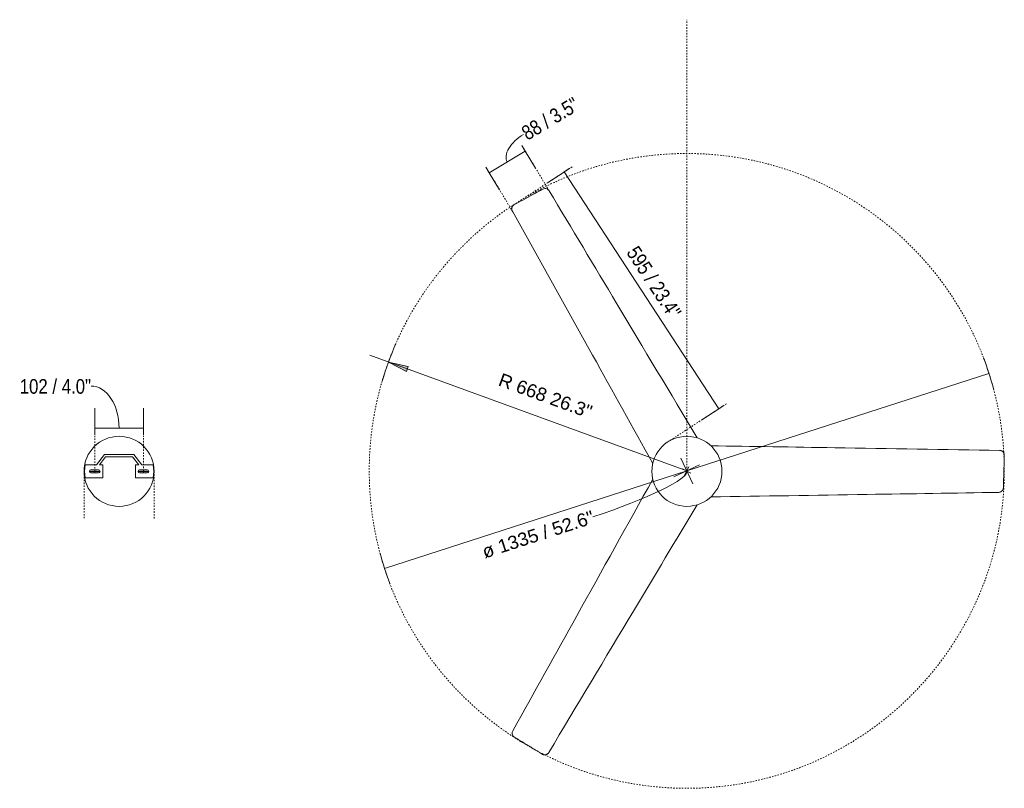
# Model space of a CAD drawing. Header units: millimetres. Extents: x 5694 to 11091, y -2962 to 7544.
# Tile 3 of 3: x 9022 to 11091, y 5927 to 7544. Entities that reach past the tile are written whole.
import ezdxf

# ---------------------------------------------------------------- set-up
doc = ezdxf.new("R2010")
doc.units = ezdxf.units.MM
doc.linetypes.add('Dash', pattern=[6, 3, -3])
doc.layers.add('A-ANNO-DIMS', color=7, linetype='Dash', lineweight=9, true_color=0xd2d2d2)
for name, color, linetype, lineweight in [('A-ANNO-DIMS-14', 7, 'Continuous', 9), ('A-DETL-GENF', 7, 'Continuous', 9), ('E-LITE-EQPM', 7, 'Continuous', 20)]:
    doc.layers.add(name, color=color, linetype=linetype, lineweight=lineweight)
doc.styles.add('Arial', font='arial.ttf', dxfattribs={"height": 28})
doc.styles.add('Arial Narrow', font='ARIALN.TTF', dxfattribs={"height": 30.8})
doc.dimstyles.new('Diameter_-_3mm_Arial', dxfattribs={"dimscale": 304.8, "dimtxt": 28.567263, "dimasz": 0, "dimexe": 0.110236, "dimexo": 0, "dimgap": 0.068898, "dimtad": 1, "dimjust": 3, "dimdec": 0, "dimzin": 0, "dimdsep": 46, "dimtxsty": 'Arial', "dimblk1": 'NONE', "dimblk2": 'NONE', "dimsah": 1, "dimcen": 0.09, "dimadec": 0, "dimazin": 0, "dimtfac": 1, "dimtdec": 4, "dimtix": 1, "dimtmove": 0, "dimatfit": 2, "dimfxl": 1, "dimtvp": 1, "dimtolj": 1, "dimtzin": 0, "dimarcsym": 2})
doc.dimstyles.new('FARO_-_2_2mm_Arial_Narrow_mm_Inch_Right', dxfattribs={"dimscale": 304.8, "dimtxt": 31.521674, "dimasz": 0, "dimexe": 0.137795, "dimexo": 0.0625, "dimgap": 0.022966, "dimtad": 1, "dimdec": 0, "dimzin": 0, "dimdsep": 46, "dimtxsty": 'Arial Narrow', "dimblk1": 'NONE', "dimblk2": 'NONE', "dimsah": 1, "dimcen": 0.09, "dimadec": 0, "dimazin": 0, "dimtfac": 1, "dimtdec": 4, "dimtix": 1, "dimtmove": 1, "dimatfit": 3, "dimfxl": 0.045932, "dimfxlon": 1, "dimtvp": 1, "dimtolj": 1, "dimtzin": 0, "dimarcsym": 2})
doc.dimstyles.new('FARO_-_2_2mm_Arial_Narrow_mm_Inch_Right_1', dxfattribs={"dimscale": 304.8, "dimtxt": 31.521674, "dimasz": 0, "dimexe": 0.137795, "dimexo": 0.0625, "dimgap": 0.022966, "dimtad": 1, "dimdec": 0, "dimzin": 0, "dimdsep": 46, "dimtxsty": 'Arial Narrow', "dimblk1": 'NONE', "dimblk2": 'NONE', "dimsah": 1, "dimcen": 0.09, "dimadec": 0, "dimazin": 0, "dimtfac": 1, "dimtdec": 4, "dimtix": 1, "dimtmove": 0, "dimatfit": 3, "dimfxl": 0.045932, "dimfxlon": 1, "dimtvp": 1, "dimtolj": 1, "dimtzin": 0, "dimarcsym": 2})
doc.dimstyles.new('Radial_-_3mm_Arial', dxfattribs={"dimscale": 304.8, "dimtxt": 28.567263, "dimasz": 0.137795, "dimexe": 0.137795, "dimexo": 0, "dimgap": 0.080381, "dimtad": 1, "dimjust": 3, "dimdec": 0, "dimzin": 0, "dimdsep": 46, "dimtxsty": 'Arial', "dimsah": 1, "dimcen": 0.09, "dimdle": 0.137795, "dimadec": 0, "dimazin": 0, "dimtfac": 1, "dimtdec": 4, "dimtix": 1, "dimtmove": 0, "dimatfit": 2, "dimfxl": 1, "dimtvp": 1, "dimtfill": 1, "dimtolj": 1, "dimtzin": 0, "dimarcsym": 2})

# ---------------------------------------------------------------- blocks, each defined once
blk = doc.blocks.new('34100 - 34100 MILOS Black ceiling fan-569089-Planta_PDF')
at = {"layer": 'E-LITE-EQPM'}
for points in [[(-593.5, 302.8), (-589.7, 309.9), (-582.1, 323.8), (-571.1, 344), (-564.2, 356.8), (-560.9, 362.9)], [(559, 362.6), (563.2, 355.7), (571.4, 342.3), (583.5, 322.6), (591.1, 310.3), (594.7, 304.3)], [(34.5, -665.4), (26.5, -665.6), (10.7, -666), (-12.4, -666.6), (-26.8, -667), (-33.9, -667.2)]]:
    blk.add_open_spline(points, degree=3, dxfattribs=at)
for points, knots in [([(-560.9, 362.9), (-560.5, 363.6), (-559.7, 364.7), (-558.4, 366), (-557.2, 366.8), (-556.3, 367.3), (-555.4, 367.6), (-554.7, 367.8), (-554.1, 368), (-553.6, 368.1), (-552.8, 368.2), (-551.9, 368.2), (-550.7, 368.1), (-549.1, 367.8), (-547.9, 367.3), (-547.2, 366.9)], [-1, -1, -1, -1, -0.857143, -0.714286, -0.642857, -0.571429, -0.5, -0.464286, -0.428571, -0.392857, -0.357143, -0.285714, -0.214286, -0.142857, 0, 0, 0, 0]), ([(-547.2, 366.9), (-446.2, 310.7), (-269.3, 212.3), (-92.4, 113.9), (-16.5, 71.7)], [-1, -1, -1, -1, -0.4444444, -0.0269721, -0.0269721, -0.0269721, -0.0269721]), ([(16.5, 71.7), (112.3, 125), (288.7, 223.1), (465, 321.3), (545.6, 366.1)], [-0.9728616, -0.9728616, -0.9728616, -0.9728616, -0.4444444, 0, 0, 0, 0]), ([(545.6, 366.1), (546.5, 366.6), (548.6, 367.4), (552.3, 367.4), (556.2, 366), (558.2, 363.8), (559, 362.6)], [-1, -1, -1, -1, -0.785714, -0.571429, -0.285714, 0, 0, 0, 0]), ([(-589.8, 289.5), (-590.8, 290), (-592.5, 291.4), (-594.4, 294.6), (-595, 298.7), (-594.2, 301.5), (-593.5, 302.8)], [-1, -1, -1, -1, -0.785714, -0.571429, -0.285714, 0, 0, 0, 0]), ([(591.4, 290.5), (492.2, 231.1), (318.5, 127.1), (144.9, 23.1), (70.4, -21.5)], [-1, -1, -1, -1, -0.4444444, -0.0269721, -0.0269721, -0.0269721, -0.0269721]), ([(594.7, 304.3), (595.1, 303.7), (595.7, 302.4), (596.1, 300.6), (596.2, 299.2), (596.2, 298.1), (596.1, 297.2), (595.9, 296.5), (595.7, 295.9), (595.5, 295.4), (595.2, 294.7), (594.8, 293.8), (594.1, 292.8), (593, 291.6), (592.1, 290.9), (591.4, 290.5)], [-1, -1, -1, -1, -0.857143, -0.714286, -0.642857, -0.571429, -0.5, -0.464286, -0.428571, -0.392857, -0.357143, -0.285714, -0.214286, -0.142857, 0, 0, 0, 0]), ([(-70.3, -21.5), (-164.4, 34.8), (-337.6, 138.4), (-510.7, 242.1), (-589.8, 289.5)], [-0.9728616, -0.9728616, -0.9728616, -0.9728616, -0.4444444, 0, 0, 0, 0]), ([(-44.1, -657.4), (-46, -541.8), (-49.2, -339.4), (-52.4, -137), (-53.8, -50.2)], [-1, -1, -1, -1, -0.4444444, -0.0269721, -0.0269721, -0.0269721, -0.0269721]), ([(53.8, -50.1), (52.1, -159.8), (48.9, -361.6), (45.7, -563.4), (44.2, -655.5)], [-0.9728616, -0.9728616, -0.9728616, -0.9728616, -0.4444444, 0, 0, 0, 0]), ([(-33.9, -667.2), (-34.6, -667.2), (-36, -667.1), (-37.7, -666.6), (-39, -666), (-39.9, -665.4), (-40.7, -664.8), (-41.2, -664.3), (-41.6, -663.9), (-42, -663.5), (-42.4, -662.8), (-42.9, -662), (-43.4, -660.9), (-44, -659.4), (-44.1, -658.2), (-44.1, -657.4)], [-1, -1, -1, -1, -0.857143, -0.714286, -0.642857, -0.571429, -0.5, -0.464286, -0.428571, -0.392857, -0.357143, -0.285714, -0.214286, -0.142857, 0, 0, 0, 0]), ([(44.2, -655.5), (44.2, -656.6), (43.8, -658.8), (42, -662), (38.8, -664.6), (36, -665.3), (34.5, -665.4)], [-1, -1, -1, -1, -0.785714, -0.571429, -0.285714, 0, 0, 0, 0])]:
    blk.add_open_spline(points, degree=3, knots=knots, dxfattribs=at)
blk = doc.blocks.new('DIMBLOCK9-Planta_PDF Fixing Holes')
at = {"layer": 'A-ANNO-DIMS-14', "color": 251, "true_color": 0x5b5b5b, "transparency": 16777216}
for p, q in [((9179.4, 6671.1), (9179.4, 6727.1)), ((9281.7, 6671.1), (9281.7, 6727.1)), ((9179.4, 6685.1), (9281.7, 6685.1)), ((9179.4, 6685.1), (9179.4, 6671.1)), ((9281.7, 6685.1), (9281.7, 6671.1))]:
    blk.add_line(p, q, dxfattribs=at)
blk.add_ellipse((9171.7, 6685.1), major_axis=(0, 88.3), ratio=0.666907, start_param=4.712389, end_param=6.283185, dxfattribs=at)
at = {"layer": 'A-ANNO-DIMS-14', "color": 0, "transparency": 16777216, "insert": (9021.6, 6788.1), "char_height": 30.8, "width": 180.124, "attachment_point": 1, "line_spacing_factor": 0.974696, "style": 'Arial Narrow'}
blk.add_mtext('102 / 4.0"', dxfattribs=at)
blk = doc.blocks.new('_None')
blk = doc.blocks.new('DIMBLOCK10-Planta_PDF')
at = {"layer": 'A-ANNO-DIMS-14', "color": 8, "true_color": 0x787878, "transparency": 16777216}
for p, q in [((10423.9, 6595), (11059.1, 6800.2)), ((10419.4, 6586.1), (10428.4, 6603.8)), ((10423.9, 6595), (9788.7, 6389.7)), ((10415.1, 6599.5), (10432.7, 6590.4))]:
    blk.add_line(p, q, dxfattribs=at)
for start, end in [(15.0231, 20.7913), (195.0231, 200.7913)]:
    blk.add_arc((10423.9, 6595), 667.5, start, end, dxfattribs=at)
blk.add_ellipse((10217.2, 6528.2), major_axis=(206.7, 66.8), ratio=0.142973, start_param=4.712389, end_param=6.283185, dxfattribs=at)
at = {"layer": 'A-ANNO-DIMS-14', "color": 0, "transparency": 16777216, "insert": (9990.7, 6437.4), "char_height": 28, "width": 292.177, "attachment_point": 1, "rotation": 17.9072, "line_spacing_factor": 0.941778, "style": 'Arial'}
blk.add_mtext('ø 1335 / 52.6"', dxfattribs=at)
blk = doc.blocks.new('DIMBLOCK11-Planta_PDF')
at = {"layer": 'A-ANNO-DIMS-14', "transparency": 16777216}
blk.add_hatch(color=256, dxfattribs=at).paths.add_polyline_path([(9796.8, 6823.7), (9834.4, 6804.1), (9838.2, 6814.5)])
for p, q in [((10423.9, 6595), (9757.4, 6838.1)), ((9796.8, 6823.7), (9834.4, 6804.1)), ((9838.2, 6814.5), (9796.8, 6823.7)), ((9834.4, 6804.1), (9838.2, 6814.5)), ((10397, 6582.4), (10450.8, 6607.5)), ((10411.4, 6621.9), (10436.4, 6568))]:
    blk.add_line(p, q, dxfattribs=at)
blk.add_arc((10423.9, 6595), 667.5, 156.3551, 163.5654, dxfattribs=at)
at = {"layer": 'A-ANNO-DIMS-14', "color": 0, "transparency": 16777216, "insert": (10035.2, 6801.5), "char_height": 28, "width": 245.239, "attachment_point": 1, "rotation": 339.9602, "line_spacing_factor": 0.941778, "style": 'Arial', "bg_fill": 3, "box_fill_scale": 1.25, "bg_fill_color": 256, "bg_fill_true_color": 13158600, "bg_fill_transparency": 0}
blk.add_mtext('R 668 26.3"', dxfattribs=at)
blk = doc.blocks.new('DIMBLOCK12-Planta_PDF')
at = {"layer": 'A-ANNO-DIMS-14', "color": 251, "true_color": 0x5b5b5b, "transparency": 16777216}
for p, q in [((10084.4, 7267.6), (10008.7, 7222.1)), ((10084.4, 7267.6), (10077.2, 7279.6)), ((10084.4, 7267.7), (10106.1, 7231.6)), ((10008.7, 7222.1), (10001.5, 7234.1)), ((10008.7, 7222.2), (10030.4, 7186.1))]:
    blk.add_line(p, q, dxfattribs=at)
blk.add_ellipse((10097.3, 7275.4), major_axis=(50.7, 30.5), ratio=0.541315, start_param=1.570796, end_param=3.141593, dxfattribs=at)
at = {"layer": 'A-ANNO-DIMS-14', "color": 0, "transparency": 16777216, "insert": (10073.1, 7315.5), "char_height": 30.8, "width": 156.708, "attachment_point": 1, "rotation": 31.0319, "line_spacing_factor": 0.974696, "style": 'Arial Narrow'}
blk.add_mtext('88 / 3.5"', dxfattribs=at)
blk = doc.blocks.new('DIMBLOCK13-Planta_PDF')
at = {"layer": 'A-ANNO-DIMS-14', "color": 251, "true_color": 0x5b5b5b, "transparency": 16777216}
for p, q in [((10166.5, 7223.7), (10178.3, 7231.4)), ((10166.6, 7223.8), (10131.3, 7200.8)), ((10491, 6725.5), (10166.5, 7223.7)), ((10491, 6725.5), (10502.7, 6733.2)), ((10491, 6725.6), (10455.8, 6702.6))]:
    blk.add_line(p, q, dxfattribs=at)
at = {"layer": 'A-ANNO-DIMS-14', "color": 0, "transparency": 16777216, "insert": (10321.7, 7071.2), "char_height": 30.8, "width": 203.54, "attachment_point": 1, "rotation": 303.0754, "line_spacing_factor": 0.974696, "style": 'Arial Narrow'}
blk.add_mtext('595 / 23.4"', dxfattribs=at)

msp = doc.modelspace()

# ---------------------------------------------------------------- hatches: boundary and pattern name
at = {"layer": 'A-DETL-GENF', "true_color": 0xc0c0c0}
h = msp.add_hatch(color=9, dxfattribs=at)
h.paths.add_polyline_path([(9289.7, 6591.1), (9290.5, 6591.2), (9291.2, 6591.5), (9291.9, 6592), (9292.3, 6592.6), (9292.7, 6593.8), (9292.7, 6594.1), (9292.6, 6594.9), (9292.3, 6595.6), (9291.6, 6596.4), (9291.2, 6596.7), (9290.5, 6597), (9289.7, 6597.1), (9273, 6597), (9272.2, 6596.7), (9271.6, 6596.2), (9271.1, 6595.6), (9270.8, 6594.9), (9270.8, 6593.8), (9270.8, 6593.3), (9271.1, 6592.6), (9271.6, 6592), (9272.2, 6591.5), (9273.5, 6591.1), (9273.7, 6591.1), (9285.6, 6591.1)])
h.paths.add_polyline_path([(9187.4, 6591.1), (9188.1, 6591.2), (9189.2, 6591.8), (9189.5, 6592), (9189.9, 6592.6), (9190.3, 6593.8), (9190.4, 6594.1), (9190.2, 6594.9), (9189.9, 6595.6), (9189.2, 6596.4), (9188.9, 6596.7), (9188.1, 6597), (9187.4, 6597.1), (9170.6, 6597), (9169.9, 6596.7), (9169.2, 6596.2), (9168.8, 6595.6), (9168.5, 6594.9), (9168.4, 6593.8), (9168.5, 6593.3), (9168.8, 6592.6), (9169.2, 6592), (9169.9, 6591.5), (9170.6, 6591.2), (9171.4, 6591.1), (9177.2, 6591.1)])

# ---------------------------------------------------------------- linework, layer by layer
at = {"layer": 'A-ANNO-DIMS'}
for p, q in [((10424.2, 6595), (10424.2, 7544)), ((10134.7, 7183.9), (10080.6, 7273.9)), ((10058, 7140.2), (10003.9, 7230.2)), ((10059.5, 7154), (10185.2, 7235.9)), ((10384, 6655.9), (10509.7, 6737.7)), ((9179.4, 6594.1), (9179.4, 6669)), ((9281.7, 6595), (9281.7, 6669)), ((9156.9, 6594.3), (9156.9, 6492.7)), ((9304.2, 6594.1), (9304.2, 6492.7))]:
    msp.add_line(p, q, dxfattribs=at)
msp.add_circle((10423.9, 6595), 667.5, dxfattribs=at)
at = {"layer": 'E-LITE-EQPM'}
for p, q in [((9182.9, 6607.6), (9199.7, 6629.8)), ((9202.2, 6624.8), (9189.2, 6607.6)), ((9199.7, 6629.8), (9261.5, 6629.8)), ((9259, 6624.8), (9202.2, 6624.8)), ((9272, 6607.6), (9259, 6624.8)), ((9261.5, 6629.8), (9278.3, 6607.6)), ((9159.3, 6607.6), (9182.9, 6607.6)), ((9189.2, 6607.6), (9196.4, 6607.6)), ((9196.4, 6607.6), (9196.4, 6580.6)), ((9264.7, 6580.6), (9264.7, 6607.6)), ((9264.7, 6607.6), (9272, 6607.6)), ((9278.3, 6607.6), (9301.8, 6607.6)), ((9190.4, 6594.1), (9168.4, 6594.1)), ((9187.4, 6597.1), (9171.4, 6597.1)), ((9171.4, 6591.1), (9187.4, 6591.1)), ((9179.4, 6591.1), (9179.4, 6597.1)), ((9270.7, 6594.1), (9292.7, 6594.1)), ((9289.7, 6597.1), (9273.7, 6597.1)), ((9273.7, 6591.1), (9289.7, 6591.1)), ((9281.7, 6591.1), (9281.7, 6597.1)), ((9196.4, 6580.6), (9159.3, 6580.6)), ((9301.8, 6580.6), (9264.7, 6580.6))]:
    msp.add_line(p, q, dxfattribs=at)
for centre, radius, start, end in [((9230.5, 6594.1), 73.7, 0, 180), ((10424.2, 6594.1), 73.7, 0, 180), ((9222.8, 6594.1), 65, 168.0334, 192.0198), ((9238.3, 6594.1), 65, 347.9802, 11.9666), ((9230.5, 6594.1), 73.7, 180, 0), ((9171.4, 6594.1), 3, 90, 270), ((9187.4, 6594.1), 3, 270, 90), ((9273.7, 6594.1), 3, 90, 270), ((9289.7, 6594.1), 3, 270, 90), ((10424.2, 6594.1), 73.7, 180, 0)]:
    msp.add_arc(centre, radius, start, end, dxfattribs=at)

# ---------------------------------------------------------------- block references
at = {"layer": 'E-LITE-EQPM', "extrusion": (0, 0, -1), "rotation": 269.9999999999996}
msp.add_blockref('34100 - 34100 MILOS Black ceiling fan-569089-Planta_PDF', (-10424.2, 6594.1), dxfattribs=at)

# ---------------------------------------------------------------- dimensions: what is measured, and where the dimension line sits
at = {"layer": 'A-ANNO-DIMS', "color": 251, "linetype": 'Continuous', "true_color": 0x5b5b5b}
dim = msp.add_linear_dim(base=(10008.7, 7222.1), p1=(10077.2, 7279.6), p2=(10001.5, 7234.1), angle=31.0319, dimstyle='FARO_-_2_2mm_Arial_Narrow_mm_Inch_Right', override={"dimpost": '<>', "dimfxl": 88.291408}, dxfattribs=at)
dim.commit()
dim.dimension.update_dxf_attribs({"geometry": 'DIMBLOCK12-Planta_PDF', "text_midpoint": (10150.8, 7338.3), "dimtype": 160, "text_rotation": 31.0319})
at = {"layer": 'A-ANNO-DIMS', "color": 8, "linetype": 'Continuous', "true_color": 0x787878}
dim = msp.add_diameter_dim_2p(p1=(11059.1, 6800.2), p2=(9788.7, 6389.7), dimstyle='Diameter_-_3mm_Arial', override={"dimpost": 'ø<>'}, dxfattribs=at)
dim.commit()
dim.dimension.update_dxf_attribs({"geometry": 'DIMBLOCK10-Planta_PDF', "text_midpoint": (10411.9, 6632.2)})
at = {"layer": 'A-ANNO-DIMS', "color": 251, "linetype": 'Continuous', "true_color": 0x5b5b5b}
dim = msp.add_linear_dim(base=(9281.7, 6685.1), p1=(9179.4, 6671.1), p2=(9281.7, 6671.1), dimstyle='FARO_-_2_2mm_Arial_Narrow_mm_Inch_Right', override={"dimpost": '<>', "dimfxl": 102.394067}, dxfattribs=at)
dim.commit()
dim.dimension.update_dxf_attribs({"geometry": 'DIMBLOCK9-Planta_PDF Fixing Holes', "text_midpoint": (9111.6, 6767.6), "dimtype": 160})

# ---------------------------------------------------------------- next in the draw order: dimensions: what is measured, and where the dimension line sits
at = {"layer": 'A-ANNO-DIMS', "color": 7, "linetype": 'Continuous'}
dim = msp.add_radius_dim(center=(10423.8973, 6594.9528), mpoint=(9796.811, 6823.6865), dimstyle='Radial_-_3mm_Arial', override={"dimpost": 'R<>'}, dxfattribs=at)
dim.commit()
dim.dimension.update_dxf_attribs({"geometry": 'DIMBLOCK11-Planta_PDF', "text_midpoint": (10144.6271, 6741.9978)})

# ---------------------------------------------------------------- next in the draw order: dimensions: what is measured, and where the dimension line sits
at = {"layer": 'A-ANNO-DIMS', "color": 251, "linetype": 'Continuous', "true_color": 0x5b5b5b}
dim = msp.add_linear_dim(base=(10166.5, 7223.7), p1=(10502.7, 6733.2), p2=(10178.3, 7231.4), angle=303.0754, dimstyle='FARO_-_2_2mm_Arial_Narrow_mm_Inch_Right_1', override={"dimpost": '<>', "dimfxl": 594.522507}, dxfattribs=at)
dim.commit()
dim.dimension.update_dxf_attribs({"geometry": 'DIMBLOCK13-Planta_PDF', "text_midpoint": (10351.3, 6989.3)})

doc.saveas('drawing.dxf')
